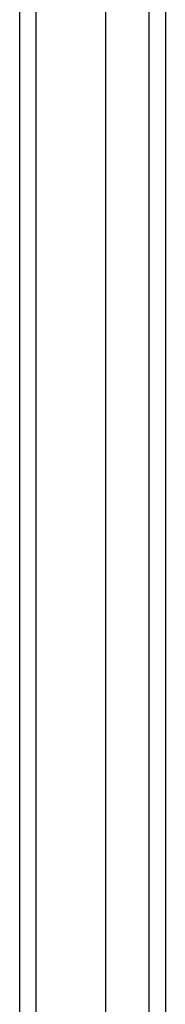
# Model space of a CAD drawing. Header units: inches. Extents: x 20 to 233, y 20 to 138.
# Tile 10 of 109: x 104.158 to 105.024, y 62.642 to 68.479. Entities that reach past the tile are written whole.
import ezdxf

# ---------------------------------------------------------------- set-up
doc = ezdxf.new("R2010")
doc.units = ezdxf.units.IN
doc.header["$MEASUREMENT"] = 0
doc.layers.add('Visible Edges(ANSI)', color=7, linetype='Continuous', lineweight=25)
doc.layers.add('Visible Tangent Edges(ANSI)', color=7, linetype='Continuous', lineweight=25)

msp = doc.modelspace()

# ---------------------------------------------------------------- linework, layer by layer
at = {"layer": 'Visible Edges(ANSI)'}
for p, q in [((104.158, 104.7073), (104.158, 56.9053)), ((104.6698, 57.5149), (104.6698, 104.0976)), ((105.0241, 103.9091), (105.0241, 57.7034))]:
    msp.add_line(p, q, dxfattribs=at)
at = {"layer": 'Visible Tangent Edges(ANSI)'}
for p, q in [((104.257, 56.9053), (104.257, 104.7073)), ((104.9251, 104.0391), (104.9251, 57.5734))]:
    msp.add_line(p, q, dxfattribs=at)

doc.saveas('drawing.dxf')
